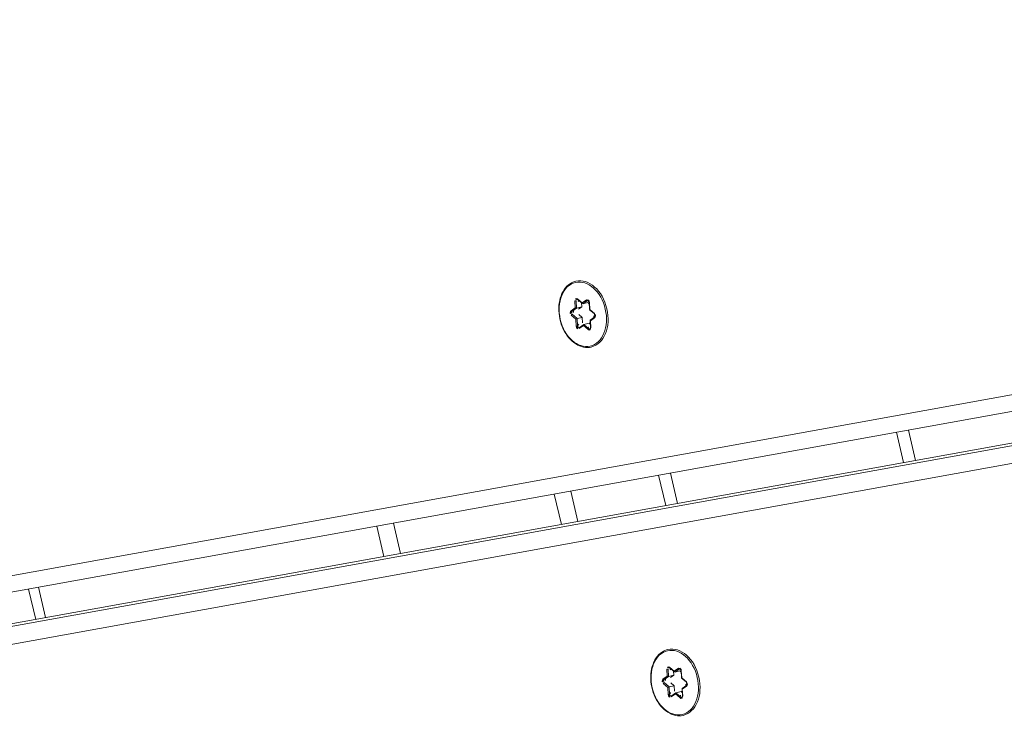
# Model space of a CAD drawing. Extents: x 5477758 to 5478338, y 5918274 to 5918502.
# Tile 83 of 121: x 5477951.199 to 5477951.373, y 5918462.52 to 5918462.644. Entities that reach past the tile are written whole.
import ezdxf

# ---------------------------------------------------------------- set-up
doc = ezdxf.new("R2010")
doc.units = 0
doc.layers.get('0').update_dxf_attribs({"color": 8, "linetype": 'CONTINUOUS', "lineweight": 13})
doc.layers.add('0_PROJEKTOWANE ZABAWKI', color=8, linetype='CONTINUOUS', lineweight=0)

# ---------------------------------------------------------------- blocks, each defined once
blk = doc.blocks.new('zw$CEC1')
for p, q in [((1109.106042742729, -735.0956779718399), (1112.346014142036, -669.4898570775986)), ((1112.346014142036, -670.4798065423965), (1109.106042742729, -736.0856273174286)), ((1109.405859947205, -736.3051626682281), (1112.645831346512, -670.6993418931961)), ((1108.537550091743, -735.4402325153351), (1111.642089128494, -672.5767669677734)), ((1111.342271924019, -672.7814956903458), (1108.237732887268, -735.6449612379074)), ((1110.187483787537, -713.1976969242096), (1109.636007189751, -713.1976969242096)), ((1109.625530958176, -713.4098289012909), (1110.177007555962, -713.4098289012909)), ((1109.975725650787, -717.485564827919), (1109.424249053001, -717.485564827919)), ((1109.413772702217, -717.6976969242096), (1109.965249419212, -717.6976969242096)), ((1112.830550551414, -718.1299821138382), (1112.865555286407, -718.2163186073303)), ((1112.844969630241, -718.1164523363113), (1112.844969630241, -718.1129168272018)), ((1112.88236117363, -718.2086755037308), (1112.844969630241, -718.1164523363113)), ((1112.882091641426, -718.0945041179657), (1113.011364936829, -718.1172997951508)), ((1112.88236117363, -718.2086755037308), (1112.88236117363, -718.1160978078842)), ((1113.007939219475, -718.1120709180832), (1112.884696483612, -718.0903385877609)), ((1113.096177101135, -718.047466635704), (1113.007939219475, -718.1120709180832)), ((1113.011859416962, -718.117184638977), (1113.105038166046, -718.0489628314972)), ((1113.157902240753, -718.0558317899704), (1113.195207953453, -718.1478434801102)), ((1113.206807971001, -718.1471389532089), (1113.171803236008, -718.0608023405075)), ((1106.091778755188, -718.2412637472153), (1106.126783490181, -718.3276003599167)), ((1106.106197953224, -718.2277340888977), (1106.106197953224, -718.2241985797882)), ((1106.143589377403, -718.3199572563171), (1106.106197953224, -718.2277340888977)), ((1106.143319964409, -718.2057857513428), (1106.272593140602, -718.2285815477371)), ((1106.143589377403, -718.3199572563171), (1106.143589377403, -718.2273795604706)), ((1106.269167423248, -718.2233525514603), (1106.145924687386, -718.201620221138)), ((1106.357405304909, -718.1587483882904), (1106.269167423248, -718.2233525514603)), ((1106.273087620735, -718.2284665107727), (1106.366266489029, -718.1602445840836)), ((1106.419130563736, -718.167113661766), (1106.456436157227, -718.2591251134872)), ((1106.468036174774, -718.2584207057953), (1106.433031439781, -718.1720840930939)), ((1106.459400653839, -718.261522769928), (1106.588673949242, -718.284318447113)), ((1106.591278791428, -718.2801529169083), (1106.468036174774, -718.2584207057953)), ((1106.528259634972, -718.273665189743), (1106.507715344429, -718.2887070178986)), ((1106.507715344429, -718.3841663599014), (1106.507715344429, -718.2887070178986)), ((1106.601969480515, -718.3116217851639), (1106.601969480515, -718.3151572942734)), ((1112.865555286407, -718.2163186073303), (1112.777317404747, -718.2809228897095)), ((1112.786178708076, -718.2824190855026), (1112.87935757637, -718.2141972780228)), ((1112.802427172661, -718.3130040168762), (1112.802427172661, -718.3094685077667)), ((1112.934072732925, -718.3362181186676), (1112.802427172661, -718.3130040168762)), ((1112.934072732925, -718.2407586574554), (1112.86074090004, -718.2278275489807)), ((1112.934072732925, -718.3362181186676), (1112.934072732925, -718.2407586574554)), ((1112.960574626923, -718.3061238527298), (1112.934072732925, -718.2407586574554)), ((1113.116135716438, -718.2728632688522), (1113.049331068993, -718.3217749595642)), ((1113.209442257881, -718.2893167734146), (1113.116135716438, -718.2728632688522)), ((1113.116135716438, -718.3683227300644), (1113.116135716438, -718.2728632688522)), ((1113.198172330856, -718.1502410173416), (1113.327445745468, -718.173036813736)), ((1113.330050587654, -718.1688712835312), (1113.206807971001, -718.1471389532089)), ((1113.267031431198, -718.1623834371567), (1113.246487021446, -718.1774251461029)), ((1113.246487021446, -718.2728847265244), (1113.246487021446, -718.1774251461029)), ((1113.340741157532, -718.203875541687), (1113.246487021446, -718.2728847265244)), ((1113.247091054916, -718.2758091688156), (1113.284396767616, -718.3678207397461)), ((1113.263292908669, -718.2864547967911), (1113.351530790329, -718.2218505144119)), ((1113.298297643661, -718.3727912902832), (1113.263292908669, -718.2864547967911)), ((1113.340741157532, -718.2003400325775), (1113.340741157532, -718.203875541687)), ((1106.126783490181, -718.3276003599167), (1106.03854572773, -718.3922045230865)), ((1106.04740691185, -718.393700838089), (1106.140585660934, -718.3254790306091)), ((1106.060025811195, -718.4451837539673), (1106.183268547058, -718.4669160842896)), ((1106.063655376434, -718.4242857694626), (1106.063655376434, -718.4207502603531)), ((1106.195300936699, -718.447499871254), (1106.063655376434, -718.4242857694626)), ((1106.195300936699, -718.3520404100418), (1106.121969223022, -718.3391093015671)), ((1106.183268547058, -718.4669160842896), (1106.218273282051, -718.553252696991)), ((1106.195300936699, -718.447499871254), (1106.195300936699, -718.3520404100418)), ((1106.221802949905, -718.4174054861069), (1106.195300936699, -718.3520404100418)), ((1106.232692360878, -718.5397230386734), (1106.195300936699, -718.447499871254)), ((1106.377363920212, -718.4796043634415), (1106.283109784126, -718.5486134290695)), ((1106.377363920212, -718.3841450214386), (1106.310559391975, -718.4330565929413)), ((1106.470670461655, -718.4005984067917), (1106.377363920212, -718.3841450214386)), ((1106.377363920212, -718.4796043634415), (1106.377363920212, -718.3841450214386)), ((1106.509009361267, -718.5028185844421), (1106.377363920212, -718.4796043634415)), ((1106.601969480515, -718.3151572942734), (1106.507715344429, -718.3841663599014)), ((1106.50831925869, -718.387090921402), (1106.54562497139, -718.4791024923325)), ((1106.524521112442, -718.3977364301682), (1106.612758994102, -718.3331322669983)), ((1106.559525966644, -718.4840730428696), (1106.524521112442, -718.3977364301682)), ((1112.798797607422, -718.3339021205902), (1112.922040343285, -718.3556343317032)), ((1112.922040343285, -718.3556343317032), (1112.957045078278, -718.4419709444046)), ((1112.971464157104, -718.428441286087), (1112.934072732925, -718.3362181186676)), ((1112.971464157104, -718.4249056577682), (1112.971464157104, -718.428441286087)), ((1113.116135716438, -718.3683227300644), (1113.021881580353, -718.4373317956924)), ((1113.021881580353, -718.4373317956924), (1113.021881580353, -718.4337961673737)), ((1113.03267121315, -718.4553066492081), (1113.12090909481, -718.3907024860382)), ((1113.247781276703, -718.3915367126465), (1113.116135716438, -718.3683227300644)), ((1113.12090909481, -718.3907024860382), (1113.244151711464, -718.4124348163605)), ((1113.247781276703, -718.3880013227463), (1113.247781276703, -718.3915367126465)), ((1106.232692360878, -718.5361875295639), (1106.232692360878, -718.5397230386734)), ((1106.283109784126, -718.5486134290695), (1106.283109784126, -718.54507791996)), ((1106.293899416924, -718.5665884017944), (1106.382137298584, -718.5019842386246)), ((1106.382137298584, -718.5019842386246), (1106.505379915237, -718.5237164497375)), ((1106.509009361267, -718.4992829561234), (1106.509009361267, -718.5028185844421)), ((1109.88722038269, -719.2776969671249), (1109.335743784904, -719.2776969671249)), ((1109.320928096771, -719.5776969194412), (1109.872404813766, -719.5776969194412)), ((1109.729187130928, -722.4776968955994), (1109.177710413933, -722.4776968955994)), ((1109.162894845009, -722.7776969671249), (1109.714371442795, -722.7776969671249)), ((1109.413437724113, -728.8712700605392), (1108.861961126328, -728.8712700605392)), ((1108.85310614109, -729.0505717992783), (1109.404582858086, -729.0505717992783))]:
    blk.add_line(p, q)
for centre, major_axis, ratio, start_param, end_param in [((1106.325652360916, -718.3485262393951), (0.5999999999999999, 2.189914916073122e-14), 0.7071067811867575, 0, 3.141592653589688), ((1113.064424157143, -718.2372444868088), (0.5999999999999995, -1.821875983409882e-14), 0.7071067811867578, 1.672020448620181e-14, 3.14159265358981), ((1112.873807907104, -718.1212128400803), (-0.04499999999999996, 6.852157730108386e-17), 0.7071067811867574, 4.467994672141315, 6.562389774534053), ((1112.830550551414, -718.1193754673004), (0.01390089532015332, 0.005636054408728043), 0.6797240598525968, 4.443473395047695, 6.014269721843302), ((1112.873807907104, -718.1106061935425), (-0.03000000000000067, 4.683753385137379e-17), 0.7071067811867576, 0, 0.2792044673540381), ((1113.064424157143, -718.2372444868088), (0.2499999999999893, -1.852684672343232e-14), 0.7071067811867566, 2.244927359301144, 2.557585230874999), ((1112.884696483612, -718.0797319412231), (-0.002604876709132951, -0.01477208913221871), 0.1710976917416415, 0, 0.8004790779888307), ((1113.007939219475, -718.1014642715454), (-0.003685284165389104, 0.01583062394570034), 0.1916397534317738, 2.259532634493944, 3.223173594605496), ((1113.064424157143, -718.2372444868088), (0.2500000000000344, -2.532696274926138e-16), 0.7071067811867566, 1.152568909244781, 1.475437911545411), ((1113.128545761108, -718.0695716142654), (0.04499999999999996, -8.153200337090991e-17), 0.7071067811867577, 0.279204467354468, 2.37359956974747), ((1113.096177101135, -718.0368601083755), (0.008861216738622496, -0.01210284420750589), 0.5086263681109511, 5.319544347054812, 6.283185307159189), ((1113.171803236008, -718.050195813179), (-0.01390089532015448, -0.005636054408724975), 0.6797240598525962, 0, 1.30188074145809), ((1106.135036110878, -718.2324944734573), (-0.04499999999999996, 6.852157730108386e-17), 0.7071067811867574, 4.467994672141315, 6.562389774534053), ((1106.091778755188, -718.2306572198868), (0.01390089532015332, 0.005636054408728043), 0.6797240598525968, 4.443473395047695, 6.014269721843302), ((1106.135036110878, -718.2218879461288), (-0.02999999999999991, 4.510281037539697e-17), 0.7071067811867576, 0, 0.2792044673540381), ((1106.325652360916, -718.3485262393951), (0.2499999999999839, -1.854072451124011e-14), 0.7071067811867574, 2.244927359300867, 2.557585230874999), ((1106.145924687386, -718.1910136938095), (-0.002604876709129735, -0.01477208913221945), 0.1710976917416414, 0, 0.8004790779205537), ((1106.269167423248, -718.2127459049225), (-0.003685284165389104, 0.01583062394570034), 0.1916397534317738, 2.259532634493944, 3.223173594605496), ((1106.325652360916, -718.3485262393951), (0.2499999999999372, -2.602085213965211e-16), 0.7071067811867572, 1.15256890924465, 1.475437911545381), ((1106.389774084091, -718.1808533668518), (0.04499999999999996, -8.153200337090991e-17), 0.7071067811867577, 0.279204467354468, 2.37359956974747), ((1106.357405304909, -718.1481417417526), (0.008861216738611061, -0.01210284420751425), 0.5086263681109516, 5.319544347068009, 6.283185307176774), ((1106.433031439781, -718.1614775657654), (-0.01390089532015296, -0.005636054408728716), 0.6797240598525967, 1.096012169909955e-12, 1.30188074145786), ((1106.468036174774, -718.2478140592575), (0.01044427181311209, 0.01291355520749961), 0.4626667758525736, 2.890891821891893, 4.192772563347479), ((1106.325652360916, -718.3485262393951), (0.250000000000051, -2.775557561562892e-16), 0.7071067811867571, 0.09521880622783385, 0.4078766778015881), ((1106.591278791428, -718.2695463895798), (-0.002604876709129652, -0.01477208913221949), 0.1710976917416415, 0, 0.8004790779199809), ((1106.58039021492, -718.3110271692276), (0.04499999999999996, -6.93889390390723e-17), 0.7071067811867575, 5.515192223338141, 7.609587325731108), ((1106.58039021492, -718.3004206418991), (0.03000000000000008, 3.313516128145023e-14), 0.7071067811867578, 5.515192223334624, 6.28318530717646), ((1112.809686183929, -718.3030278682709), (-0.04499999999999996, 6.93889390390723e-17), 0.7071067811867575, 5.515192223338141, 7.609587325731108), ((1112.777317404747, -718.2703162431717), (0.008861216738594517, -0.01210284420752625), 0.5086263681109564, 5.319544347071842, 6.283185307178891), ((1112.809686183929, -718.2924212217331), (-0.03000000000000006, 4.597017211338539e-17), 0.7071067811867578, 0, 1.326402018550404), ((1112.798797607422, -718.3232954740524), (-0.002604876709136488, -0.01477208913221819), 0.1710976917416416, 0.8004790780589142, 2.371275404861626), ((1113.064424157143, -718.2372444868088), (-0.2500000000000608, 2.359223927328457e-16), 0.7071067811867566, 0.1301685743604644, 0.4631901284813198), ((1112.865555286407, -718.2057119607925), (0.01656604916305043, -0.004706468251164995), 0.6010171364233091, 4.881508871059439, 6.452305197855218), ((1113.206807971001, -718.1365323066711), (0.01044427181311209, 0.01291355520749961), 0.4626667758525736, 2.890891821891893, 4.192772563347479), ((1113.263292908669, -718.2758481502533), (-0.0165660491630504, 0.004706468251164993), 0.6010171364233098, 0.1691198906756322, 1.739916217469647), ((1113.064424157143, -718.2372444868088), (0.2499999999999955, -2.636779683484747e-16), 0.707106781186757, 0.09521880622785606, 0.4078766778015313), ((1113.330050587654, -718.1582646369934), (-0.002604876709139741, -0.01477208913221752), 0.1710976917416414, 9.017777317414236e-11, 0.8004790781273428), ((1113.319162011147, -718.1997455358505), (0.04499999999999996, -6.93889390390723e-17), 0.7071067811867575, 5.515192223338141, 7.609587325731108), ((1113.319162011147, -718.1891388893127), (0.02999999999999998, -2.530392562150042e-14), 0.7071067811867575, 5.51519222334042, 6.28318530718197), ((1113.351530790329, -718.2112438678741), (0.008861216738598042, -0.01210284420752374), 0.5086263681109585, 3.748748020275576, 5.31954434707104), ((1106.070914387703, -718.414309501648), (-0.04499999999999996, 6.93889390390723e-17), 0.7071067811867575, 5.515192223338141, 7.609587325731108), ((1106.03854572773, -718.381597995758), (0.008861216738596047, -0.01210284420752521), 0.508626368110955, 5.319544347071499, 6.28318530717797), ((1106.070914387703, -718.4037029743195), (-0.02999999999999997, 4.423544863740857e-17), 0.7071067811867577, 0, 1.326402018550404), ((1106.060025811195, -718.4345772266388), (-0.002604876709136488, -0.01477208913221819), 0.1710976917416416, 0.8004790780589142, 2.371275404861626), ((1106.325652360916, -718.3485262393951), (-0.2499999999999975, 2.498001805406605e-16), 0.707106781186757, 0.1301685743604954, 0.4631901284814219), ((1106.126783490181, -718.3169937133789), (0.01656604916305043, -0.004706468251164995), 0.6010171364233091, 4.881508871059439, 6.452305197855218), ((1106.183268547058, -718.4563095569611), (0.01044427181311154, 0.01291355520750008), 0.4626667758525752, 4.19277256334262, 5.763568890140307), ((1106.382137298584, -718.4913775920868), (-0.003685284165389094, 0.01583062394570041), 0.1916397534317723, 0.688736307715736, 2.259532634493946), ((1106.325652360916, -718.3485262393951), (-0.2500000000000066, 1.859623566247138e-14), 0.7071067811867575, 2.189613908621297, 2.547432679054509), ((1106.516268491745, -718.4928421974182), (0.04499999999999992, -6.678685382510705e-17), 0.7071067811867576, 4.467994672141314, 6.562389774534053), ((1106.524521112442, -718.3871299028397), (-0.0165660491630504, 0.004706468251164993), 0.6010171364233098, 0.1691198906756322, 1.739916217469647), ((1106.516268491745, -718.4822356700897), (0.02999999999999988, 2.384759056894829e-15), 0.7071067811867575, 4.467994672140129, 6.283185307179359), ((1106.559525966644, -718.4734665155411), (-0.01390089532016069, -0.005636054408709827), 0.6797240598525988, 5.428400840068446e-12, 1.301880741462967), ((1106.612758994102, -718.3225256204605), (0.008861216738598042, -0.01210284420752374), 0.5086263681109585, 3.748748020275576, 5.31954434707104), ((1112.922040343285, -718.3450278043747), (0.01044427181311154, 0.01291355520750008), 0.4626667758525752, 4.19277256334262, 5.763568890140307), ((1112.957045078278, -718.4313644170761), (0.01390089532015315, 0.005636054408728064), 0.6797240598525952, 4.443473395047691, 6.014269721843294), ((1113.000302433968, -718.4332016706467), (-0.04499999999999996, 8.153200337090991e-17), 0.7071067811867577, 0.279204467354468, 2.37359956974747), ((1113.064424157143, -718.2372444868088), (-0.2499999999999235, 2.341876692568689e-16), 0.7071067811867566, 1.142416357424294, 1.510387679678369), ((1113.000302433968, -718.4225951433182), (-0.03000000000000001, 2.239528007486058e-15), 0.7071067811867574, 0.2792044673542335, 2.373599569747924), ((1113.03267121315, -718.4447001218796), (0.008861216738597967, -0.01210284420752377), 0.508626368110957, 3.748748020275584, 5.319544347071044), ((1113.12090909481, -718.3800958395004), (-0.003685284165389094, 0.01583062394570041), 0.1916397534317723, 0.688736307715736, 2.259532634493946), ((1113.064424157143, -718.2372444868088), (-0.250000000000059, 1.858235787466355e-14), 0.707106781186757, 2.189613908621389, 2.547432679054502), ((1113.255040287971, -718.3815605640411), (0.04499999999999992, -6.678685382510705e-17), 0.7071067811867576, 4.467994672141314, 6.562389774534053), ((1113.244151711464, -718.4018281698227), (-0.002604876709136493, -0.01477208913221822), 0.1710976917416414, 0.8004790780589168, 2.371275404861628), ((1113.255040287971, -718.3709539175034), (0.02999999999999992, -3.661820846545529e-14), 0.7071067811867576, 4.467994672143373, 6.283185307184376), ((1113.298297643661, -718.3621846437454), (-0.01390089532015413, -0.005636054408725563), 0.6797240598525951, 4.382720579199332e-12, 1.301880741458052), ((1106.218273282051, -718.5426460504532), (0.01390089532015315, 0.005636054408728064), 0.6797240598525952, 4.443473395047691, 6.014269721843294), ((1106.261530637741, -718.544483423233), (-0.04499999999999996, 8.153200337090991e-17), 0.7071067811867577, 0.279204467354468, 2.37359956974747), ((1106.325652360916, -718.3485262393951), (-0.2500000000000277, 2.810252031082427e-16), 0.7071067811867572, 1.142416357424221, 1.510387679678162), ((1106.261530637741, -718.5338767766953), (-0.03000000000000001, 2.239528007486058e-15), 0.7071067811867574, 0.2792044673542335, 2.373599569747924), ((1106.293899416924, -718.5559818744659), (0.008861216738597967, -0.01210284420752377), 0.508626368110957, 3.748748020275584, 5.319544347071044), ((1106.505379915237, -718.5131099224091), (-0.002604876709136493, -0.01477208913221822), 0.1710976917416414, 0.8004790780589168, 2.371275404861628)]:
    blk.add_ellipse(centre, major_axis=major_axis, ratio=ratio, start_param=start_param, end_param=end_param)
for centre in [(1106.325652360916, -718.3626683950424), (1113.064424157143, -718.251386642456)]:
    blk.add_ellipse(centre, major_axis=(-0.5799999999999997, 8.743006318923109e-16), ratio=0.7071067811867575)
for points, knots in [([(1112.882091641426, -718.0945041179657), (1112.879091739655, -718.0939749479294), (1112.875939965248, -718.0937321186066), (1112.869657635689, -718.093861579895), (1112.866528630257, -718.0942369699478), (1112.860668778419, -718.0955364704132), (1112.857937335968, -718.0964570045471), (1112.853160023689, -718.0986548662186), (1112.851110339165, -718.0999273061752), (1112.847789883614, -718.1025826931), (1112.84653711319, -718.103961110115), (1112.844666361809, -718.1067035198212), (1112.844164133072, -718.1080100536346), (1112.843851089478, -718.1096661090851), (1112.843807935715, -718.1101363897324), (1112.843807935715, -718.1106061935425)], [1.570796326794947, 1.570796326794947, 1.570796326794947, 1.570796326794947, 1.844328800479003, 1.844328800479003, 2.119117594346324, 2.119117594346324, 2.392017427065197, 2.392017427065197, 2.661992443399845, 2.661992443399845, 2.936561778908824, 2.936561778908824, 3.253095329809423, 3.253095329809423, 3.385986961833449, 3.385986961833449, 3.385986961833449, 3.385986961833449]), ([(1113.157902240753, -718.0558317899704), (1113.157230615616, -718.0541750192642), (1113.155894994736, -718.052189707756), (1113.152050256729, -718.0488468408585), (1113.150054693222, -718.0475075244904), (1113.145407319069, -718.045206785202), (1113.142777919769, -718.0442373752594), (1113.137081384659, -718.0428080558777), (1113.134012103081, -718.042353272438), (1113.127760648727, -718.0420500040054), (1113.124579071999, -718.0422065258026), (1113.118484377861, -718.0431079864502), (1113.115571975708, -718.0438512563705), (1113.110348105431, -718.0457746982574), (1113.108032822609, -718.0469493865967), (1113.105734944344, -718.0484657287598), (1113.105379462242, -718.0487130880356), (1113.105038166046, -718.0489628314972)], [0.5235987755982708, 0.5235987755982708, 0.5235987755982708, 0.5235987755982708, 0.9271719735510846, 0.9271719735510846, 1.204377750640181, 1.204377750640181, 1.474220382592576, 1.474220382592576, 1.746688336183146, 1.746688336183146, 2.021390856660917, 2.021390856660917, 2.295275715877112, 2.295275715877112, 2.566083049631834, 2.566083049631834, 2.617993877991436, 2.617993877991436, 2.617993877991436, 2.617993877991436]), ([(1106.143319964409, -718.2057857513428), (1106.140319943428, -718.205256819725), (1106.137168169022, -718.2050138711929), (1106.130885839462, -718.2051433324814), (1106.12775683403, -718.2055186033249), (1106.121896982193, -718.2068182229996), (1106.119165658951, -718.2077387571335), (1106.114388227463, -718.2099366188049), (1106.112338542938, -718.2112089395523), (1106.109018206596, -718.2138644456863), (1106.107765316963, -718.2152428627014), (1106.105894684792, -718.2179851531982), (1106.105392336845, -718.219291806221), (1106.105079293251, -718.2209478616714), (1106.105036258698, -718.2214181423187), (1106.105036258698, -718.2218879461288)], [1.570796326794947, 1.570796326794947, 1.570796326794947, 1.570796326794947, 1.844328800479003, 1.844328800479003, 2.119117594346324, 2.119117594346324, 2.392017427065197, 2.392017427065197, 2.661992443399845, 2.661992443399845, 2.936561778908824, 2.936561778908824, 3.253095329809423, 3.253095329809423, 3.385986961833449, 3.385986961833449, 3.385986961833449, 3.385986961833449]), ([(1106.419130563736, -718.167113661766), (1106.41845870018, -718.1654567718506), (1106.417123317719, -718.1634713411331), (1106.413278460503, -718.1601284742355), (1106.411283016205, -718.1587892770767), (1106.406635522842, -718.1564885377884), (1106.404006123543, -718.1555190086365), (1106.398309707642, -718.1540896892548), (1106.395240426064, -718.1536350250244), (1106.388988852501, -718.1533317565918), (1106.385807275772, -718.1534881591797), (1106.379712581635, -718.1543896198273), (1106.376800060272, -718.1551330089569), (1106.371576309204, -718.1570564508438), (1106.369261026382, -718.158231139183), (1106.366963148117, -718.1597474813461), (1106.366607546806, -718.159994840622), (1106.366266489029, -718.1602445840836)], [0.5235987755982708, 0.5235987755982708, 0.5235987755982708, 0.5235987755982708, 0.9271719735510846, 0.9271719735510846, 1.204377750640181, 1.204377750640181, 1.474220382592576, 1.474220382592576, 1.746688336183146, 1.746688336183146, 2.021390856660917, 2.021390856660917, 2.295275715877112, 2.295275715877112, 2.566083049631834, 2.566083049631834, 2.617993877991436, 2.617993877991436, 2.617993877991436, 2.617993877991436]), ([(1106.61039018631, -718.3004206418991), (1106.61039018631, -718.2994827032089), (1106.610227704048, -718.2985348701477), (1106.609400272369, -718.2963811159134), (1106.608719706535, -718.2951747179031), (1106.60659968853, -718.2926195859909), (1106.60515832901, -718.2912803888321), (1106.601514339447, -718.2887570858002), (1106.599315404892, -718.2875765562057), (1106.594348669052, -718.285613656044), (1106.591583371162, -718.2848315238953), (1106.588673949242, -718.284318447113)], [0.2443943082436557, 0.2443943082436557, 0.2443943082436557, 0.2443943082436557, 0.5096747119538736, 0.5096747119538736, 0.7749551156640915, 0.7749551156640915, 1.040235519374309, 1.040235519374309, 1.305515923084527, 1.305515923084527, 1.570796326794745, 1.570796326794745, 1.570796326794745, 1.570796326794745]), ([(1113.664424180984, -718.2372444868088), (1113.664424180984, -718.2825244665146), (1113.654391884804, -718.3277698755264), (1113.61535859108, -718.4139784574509), (1113.586114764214, -718.4548581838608), (1113.511065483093, -718.5284972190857), (1113.464936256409, -718.5610802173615), (1113.360594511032, -718.6143336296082), (1113.302301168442, -718.6349053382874), (1113.179651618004, -718.6618840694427), (1113.115308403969, -718.6682732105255), (1112.98706138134, -718.6662511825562), (1112.923178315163, -718.657842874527), (1112.802240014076, -718.627002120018), (1112.745203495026, -718.6045733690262), (1112.64380800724, -718.5477695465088), (1112.599440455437, -718.5134140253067), (1112.528329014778, -718.4362159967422), (1112.501438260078, -718.3934409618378), (1112.471298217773, -718.3123133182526), (1112.464424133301, -718.2747859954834), (1112.464424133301, -718.2372444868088)], [6.038790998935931, 6.038790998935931, 6.038790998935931, 6.038790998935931, 6.348640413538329, 6.348640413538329, 6.663240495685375, 6.663240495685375, 6.984392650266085, 6.984392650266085, 7.307998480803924, 7.307998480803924, 7.631880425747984, 7.631880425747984, 7.955711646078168, 7.955711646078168, 8.279598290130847, 8.279598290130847, 8.603057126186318, 8.603057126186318, 8.92348839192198, 8.92348839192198, 9.180383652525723, 9.180383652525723, 9.180383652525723, 9.180383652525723]), ([(1112.786178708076, -718.2824190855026), (1112.785169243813, -718.2831581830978), (1112.784286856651, -718.2839184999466), (1112.782782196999, -718.2854268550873), (1112.782159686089, -718.2861740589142), (1112.781152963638, -718.2876082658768), (1112.780768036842, -718.2882943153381), (1112.780189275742, -718.2895842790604), (1112.779994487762, -718.2901878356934), (1112.779743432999, -718.2913343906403), (1112.779686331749, -718.2918782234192), (1112.779686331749, -718.2924212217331)], [2.617993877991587, 2.617993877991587, 2.617993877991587, 2.617993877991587, 2.77159249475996, 2.77159249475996, 2.925191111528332, 2.925191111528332, 3.078789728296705, 3.078789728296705, 3.232388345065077, 3.232388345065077, 3.385986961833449, 3.385986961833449, 3.385986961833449, 3.385986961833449]), ([(1113.349161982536, -718.1891388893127), (1113.349161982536, -718.1882010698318), (1113.348999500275, -718.1872531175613), (1113.348172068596, -718.185099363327), (1113.347491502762, -718.1838929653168), (1113.345371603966, -718.1813378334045), (1113.343930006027, -718.179998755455), (1113.340286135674, -718.1774753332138), (1113.338087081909, -718.1762948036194), (1113.333120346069, -718.1743317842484), (1113.330355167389, -718.1735497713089), (1113.327445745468, -718.173036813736)], [0.2443943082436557, 0.2443943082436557, 0.2443943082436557, 0.2443943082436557, 0.5096747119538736, 0.5096747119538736, 0.7749551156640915, 0.7749551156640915, 1.040235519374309, 1.040235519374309, 1.305515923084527, 1.305515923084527, 1.570796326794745, 1.570796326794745, 1.570796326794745, 1.570796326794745]), ([(1106.925652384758, -718.3485262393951), (1106.925652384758, -718.393806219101), (1106.915620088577, -718.4390516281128), (1106.876586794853, -718.5252603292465), (1106.847342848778, -718.5661399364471), (1106.772293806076, -718.6397789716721), (1106.726164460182, -718.6723618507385), (1106.621822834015, -718.7256153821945), (1106.563529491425, -718.7461870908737), (1106.440879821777, -718.7731657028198), (1106.376536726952, -718.7795548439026), (1106.248289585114, -718.7775329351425), (1106.184406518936, -718.7691246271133), (1106.063468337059, -718.7382837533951), (1106.006431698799, -718.7158551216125), (1105.905036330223, -718.6590512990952), (1105.86066865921, -718.6246958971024), (1105.789557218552, -718.5474977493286), (1105.762666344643, -718.5047227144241), (1105.732526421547, -718.4235950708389), (1105.725652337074, -718.3860677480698), (1105.725652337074, -718.3485262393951)], [6.038790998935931, 6.038790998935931, 6.038790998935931, 6.038790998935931, 6.348640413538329, 6.348640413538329, 6.663240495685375, 6.663240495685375, 6.984392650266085, 6.984392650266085, 7.307998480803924, 7.307998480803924, 7.631880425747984, 7.631880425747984, 7.955711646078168, 7.955711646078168, 8.279598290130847, 8.279598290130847, 8.603057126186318, 8.603057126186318, 8.92348839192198, 8.92348839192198, 9.180383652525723, 9.180383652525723, 9.180383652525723, 9.180383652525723]), ([(1106.04740691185, -718.393700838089), (1106.046397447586, -718.3944399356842), (1106.045515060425, -718.395200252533), (1106.044010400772, -718.3967084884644), (1106.043387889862, -718.3974559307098), (1106.042381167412, -718.3988900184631), (1106.041996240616, -718.3995760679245), (1106.041417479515, -718.4008660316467), (1106.041222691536, -718.4014695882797), (1106.040971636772, -718.4026161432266), (1106.040914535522, -718.4031598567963), (1106.040914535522, -718.4037029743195)], [2.617993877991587, 2.617993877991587, 2.617993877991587, 2.617993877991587, 2.77159249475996, 2.77159249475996, 2.925191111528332, 2.925191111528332, 3.078789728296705, 3.078789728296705, 3.232388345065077, 3.232388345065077, 3.385986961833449, 3.385986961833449, 3.385986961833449, 3.385986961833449]), ([(1106.546268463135, -718.4822356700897), (1106.546268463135, -718.4820382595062), (1106.546260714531, -718.4818408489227), (1106.546229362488, -718.4814429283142), (1106.546205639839, -718.4812424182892), (1106.546141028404, -718.4808356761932), (1106.546100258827, -718.480629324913), (1106.545999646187, -718.4802086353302), (1106.545939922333, -718.4799941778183), (1106.545799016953, -718.4795558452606), (1106.545717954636, -718.4793317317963), (1106.54562497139, -718.4791024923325)], [0.2443943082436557, 0.2443943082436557, 0.2443943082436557, 0.2443943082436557, 0.3002352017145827, 0.3002352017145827, 0.3560760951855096, 0.3560760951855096, 0.4119169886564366, 0.4119169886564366, 0.4677578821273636, 0.4677578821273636, 0.5235987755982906, 0.5235987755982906, 0.5235987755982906, 0.5235987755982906]), ([(1113.285040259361, -718.3709539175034), (1113.285040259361, -718.3707565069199), (1113.285032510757, -718.3705590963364), (1113.285001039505, -718.3701611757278), (1113.284977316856, -718.3699606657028), (1113.284912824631, -718.3695539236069), (1113.284872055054, -718.3693475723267), (1113.284771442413, -718.3689268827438), (1113.28471159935, -718.3687124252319), (1113.28457069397, -718.368273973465), (1113.284489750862, -718.3680499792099), (1113.284396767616, -718.3678207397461)], [0.2443943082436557, 0.2443943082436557, 0.2443943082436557, 0.2443943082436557, 0.3002352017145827, 0.3002352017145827, 0.3560760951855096, 0.3560760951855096, 0.4119169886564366, 0.4119169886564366, 0.4677578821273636, 0.4677578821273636, 0.5235987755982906, 0.5235987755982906, 0.5235987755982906, 0.5235987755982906])]:
    blk.add_open_spline(points, degree=3, knots=knots)

msp = doc.modelspace()

# ---------------------------------------------------------------- block references
at = {"layer": '0_PROJEKTOWANE ZABAWKI', "xscale": 0.009981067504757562, "yscale": 0.009981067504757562, "zscale": 0.009981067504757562, "rotation": 283.0720937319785}
msp.add_blockref('zw$CEC1', (5477955.785412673, 5918474.969202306), dxfattribs=at)

doc.saveas('drawing.dxf')
